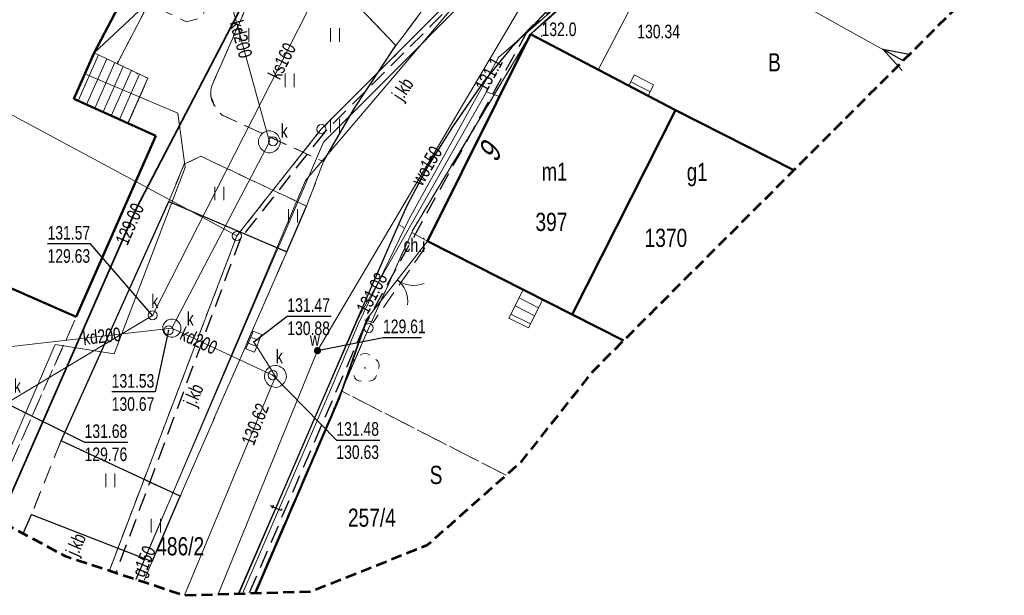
# Model space of a CAD drawing. Header units: centimetres. Extents: x 1590 to 6442358, y 1327 to 6703124.
# Tile 5 of 79: x 1880 to 1934, y 1490 to 1521. Entities that reach past the tile are written whole.
import ezdxf
from ezdxf.enums import TextEntityAlignment as Align

# ---------------------------------------------------------------- set-up
doc = ezdxf.new("R2010")
doc.units = ezdxf.units.CM
for name, pattern in [('TZ.430.7812.2024$0$1.0_0.5', [1.5, 1, -0.5]), ('TZ.430.7812.2024$0$1.5_0.5', [2, 1.5, -0.5]), ('TZ.430.7812.2024$0$2', [0.9, 0.6, -0.3]), ('TZ.430.7812.2024$0$219-500', [0]), ('TZ.430.7812.2024$0$egkk-500', [2, 1.5, -0.5]), ('TZ.430.7812.2024$0$egug-500', [1, 0.5, -0.5]), ('TZ.430.7812.2024$0$otob_500', [0]), ('TZ.430.7812.2024$0$suep_nn_500', [0])]:
    doc.linetypes.add(name, pattern=pattern)
doc.layers.add('0_RAMKA', color=7, linetype='Continuous', lineweight=25)
doc.layers.add('TZ.430.7812.2024$0$!MPZP', color=134, linetype='Continuous', lineweight=18)
for name, color, linetype in [('TZ.430.7812.2024$0$202-punkt graniczny', 7, 'Continuous'), ('TZ.430.7812.2024$0$203-punkt graniczny', 7, 'Continuous'), ('TZ.430.7812.2024$0$210-oznaczenie konturu użytku gruntowego', 7, 'Continuous'), ('TZ.430.7812.2024$0$211-numer działki ewidencyjnej', 7, 'Continuous'), ('TZ.430.7812.2024$0$217-kontur klasyfikacyjny', 7, 'Continuous'), ('TZ.430.7812.2024$0$218-kontur użytku gruntowego', 7, 'Continuous'), ('TZ.430.7812.2024$0$219-działka ewidencyjna', 7, 'Continuous'), ('TZ.430.7812.2024$0$238-Punkt adresowy budynku', 7, 'Continuous'), ('TZ.430.7812.2024$0$312-budynek ewidencyjny', 7, 'Continuous'), ('TZ.430.7812.2024$0$312-oznaczenie budynku ewidencyjnego', 7, 'Continuous'), ('TZ.430.7812.2024$0$312-oznaczenie budynku ewidencyjnego-Atr117', 7, 'Continuous'), ('TZ.430.7812.2024$0$352-schody', 7, 'Continuous'), ('TZ.430.7812.2024$0$358-rampa', 7, 'Continuous'), ('TZ.430.7812.2024$0$brama', 7, 'Continuous'), ('TZ.430.7812.2024$0$chodnik', 7, 'Continuous'), ('TZ.430.7812.2024$0$chodnik-Atr17', 7, 'Continuous'), ('TZ.430.7812.2024$0$drzewo liściaste', 7, 'Continuous'), ('TZ.430.7812.2024$0$jezdnia', 7, 'Continuous'), ('TZ.430.7812.2024$0$jezdnia-Atr17', 7, 'Continuous'), ('TZ.430.7812.2024$0$komora podziemna', 7, 'Continuous'), ('TZ.430.7812.2024$0$kratka ściekowa', 7, 'Continuous'), ('TZ.430.7812.2024$0$krawężnik', 7, 'Continuous'), ('TZ.430.7812.2024$0$obudowa ochronna przewodu', 7, 'Continuous'), ('TZ.430.7812.2024$0$ogrodzenie trwałe', 7, 'Continuous'), ('TZ.430.7812.2024$0$pikieta naturalna', 7, 'Continuous'), ('TZ.430.7812.2024$0$pikieta naturalna-Atr2', 7, 'Continuous'), ('TZ.430.7812.2024$0$przewód elektroenergetyczny niskiego napięcia', 7, 'Continuous'), ('TZ.430.7812.2024$0$przewód elektroenergetyczny podziemny', 7, 'Continuous'), ('TZ.430.7812.2024$0$przewód gazowy', 7, 'Continuous'), ('TZ.430.7812.2024$0$przewód gazowy-Atr1', 7, 'Continuous'), ('TZ.430.7812.2024$0$przewód kanalizacyjny', 7, 'Continuous'), ('TZ.430.7812.2024$0$przewód kanalizacyjny-Atr1', 7, 'Continuous'), ('TZ.430.7812.2024$0$przewód telekomunikacyjny podziemny', 7, 'Continuous'), ('TZ.430.7812.2024$0$przewód telekomunikacyjny podziemny-Atr1', 7, 'Continuous'), ('TZ.430.7812.2024$0$przewód wodociągowy', 7, 'Continuous'), ('TZ.430.7812.2024$0$przewód wodociągowy-Atr1', 7, 'Continuous'), ('TZ.430.7812.2024$0$rzędna', 7, 'Continuous'), ('TZ.430.7812.2024$0$rzędna-Atr2', 7, 'Continuous'), ('TZ.430.7812.2024$0$rzędna-Atr3', 7, 'Continuous'), ('TZ.430.7812.2024$0$trawnik', 7, 'Continuous'), ('TZ.430.7812.2024$0$właz do komory lub kanału - okrągły', 7, 'Continuous'), ('TZ.430.7812.2024$0$właz do komory lub kanału - okrągły-Atr17', 7, 'Continuous'), ('TZ.430.7812.2024$0$Zakres', 7, 'Continuous'), ('TZ.430.7812.2024$0$zasuwa lub zawór', 7, 'Continuous'), ('TZ.430.7812.2024$0$zasuwa lub zawór-Atr17', 7, 'Continuous')]:
    doc.layers.add(name, color=color, linetype=linetype)
doc.styles.add('TZ.430.7812.2024$0$STANDARD', font='Working1250', dxfattribs={"width": 0.75})
doc.linetypes.add('TZ.430.7812.2024$0$902-500', pattern='A,3.75,0,[1,ksztalty.shx,S=0.5,R=0,X=0,Y=0],3.75', length=7.5)

# ---------------------------------------------------------------- blocks, each defined once
blk = doc.blocks.new('TZ.430.7812.2024$0$202')
at = {"color": 0, "linetype": 'Continuous', "lineweight": 0}
blk.add_circle((0, 0), 0.25, dxfattribs=at)
blk = doc.blocks.new('TZ.430.7812.2024$0$203')
at = {"linetype": 'Continuous', "lineweight": 0}
h = blk.add_hatch(color=0, dxfattribs=at)
edge = h.paths.add_edge_path()
edge.add_arc((0, 0), 0.045, 0, 360)
blk = doc.blocks.new('TZ.430.7812.2024$0$PW01')
at = {"linetype": 'Continuous', "lineweight": 13}
h = blk.add_hatch(color=0, dxfattribs=at)
edge = h.paths.add_edge_path()
edge.add_arc((0, 0), 0.045, 0, 360)
blk = doc.blocks.new('TZ.430.7812.2024$0$TU04')
at = {"color": 0, "linetype": 'Continuous', "lineweight": 13}
for p, q in [((0, 0), (0, 0.75)), ((0.5, 0), (0.5, 0.75))]:
    blk.add_line(p, q, dxfattribs=at)
blk = doc.blocks.new('TZ.430.7812.2024$0$US22')
at = {"color": 0, "linetype": 'Continuous', "lineweight": 13}
blk.add_circle((0, 0), 0.25, dxfattribs=at)
blk = doc.blocks.new('TZ.430.7812.2024$0$US05')
at = {"color": 0, "linetype": 'Continuous', "lineweight": 13}
for p, q in [((-0.525, -0.25), (-0.525, 0.25)), ((-0.525, 0.25), (-0.175, 0.25)), ((-0.175, -0.25), (-0.175, 0.25)), ((-0.175, 0.25), (0.175, 0.25)), ((0.175, -0.25), (0.175, 0.25)), ((0.175, 0.25), (0.525, 0.25)), ((0.525, -0.25), (0.525, 0.25)), ((-0.525, -0.25), (-0.175, -0.25)), ((-0.175, -0.25), (0.175, -0.25)), ((0.175, -0.25), (0.525, -0.25))]:
    blk.add_line(p, q, dxfattribs=at)
blk = doc.blocks.new('TZ.430.7812.2024$0$US25')
at = {"linetype": 'Continuous', "lineweight": 0}
h = blk.add_hatch(color=0, dxfattribs=at)
edge = h.paths.add_edge_path()
edge.add_arc((0, 0), 0.2, 0, 360)
blk = doc.blocks.new('TZ.430.7812.2024$0$OP021')
at = {"linetype": 'Continuous', "lineweight": 13}
h = blk.add_hatch(color=0, dxfattribs=at)
edge = h.paths.add_edge_path()
edge.add_arc((0, 0), 0.05, 0, 360)
at = {"color": 0, "linetype": 'Continuous', "lineweight": 13}
for centre, start, end in [((0, 0.4), 49.272, 130.728), ((-0.38, 0.124), 121.308, 202.548), ((0.38, 0.124), 337.452, 58.692), ((-0.235, -0.324), 193.221, 274.871), ((0.235, -0.324), 265.129, 346.779)]:
    blk.add_arc(centre, 0.4, start, end, dxfattribs=at)
blk = doc.blocks.new('TZ.430.7812.2024$0$OK02')
at = {"color": 0, "linetype": 'Continuous', "lineweight": 0}
for centre, start, end in [((-1.5, 0), 0, 60), ((1.5, 0), 120, 180)]:
    blk.add_arc(centre, 1.5, start, end, dxfattribs=at)
blk = doc.blocks.new('TZ.430.7812.2024')
for p in [(6442295.354, 5667442.172), (6442295.396, 5667442.254), (6442296.435, 5667441.627)]:
    blk.add_point(p)
at = {"layer": 'TZ.430.7812.2024$0$!MPZP', "color": 134, "linetype": 'TZ.430.7812.2024$0$1.0_0.5', "lineweight": 30}
for points in [[(6442268.235, 5667450.925), (6442336.718, 5667582.829), (6442360.82, 5667568.949), (6442344.519, 5667538.917), (6442373.796, 5667519.265), (6442337.749, 5667470.876), (6442332.326, 5667463.974), (6442306.733, 5667438.362), (6442302.129, 5667432.529), (6442295.276, 5667414.133)], [(6442351.915, 5667457.042), (6442345.76, 5667468.163), (6442317.941, 5667443.971), (6442308.954, 5667427.723), (6442302.597, 5667412.997)]]:
    blk.add_lwpolyline(points, dxfattribs=at)
at = {"layer": 'TZ.430.7812.2024$0$217-kontur klasyfikacyjny', "color": 82, "linetype": 'TZ.430.7812.2024$0$egkk-500', "lineweight": 18, "flags": 128}
for points in [[(6442307.69, 5667424.14), (6442302.895, 5667413.006)], [(6442316.753, 5667419.5), (6442307.69, 5667424.14)]]:
    blk.add_lwpolyline(points, dxfattribs=at)
at = {"layer": 'TZ.430.7812.2024$0$218-kontur użytku gruntowego', "color": 82, "linetype": 'TZ.430.7812.2024$0$egug-500', "lineweight": 18, "flags": 128}
for points in [[(6442345.55, 5667467.69), (6442318.1, 5667443.78)], [(6442318.1, 5667443.78), (6442345.55, 5667467.69)], [(6442306.58, 5667438.56), (6442332.11, 5667464.1)], [(6442332.11, 5667464.1), (6442306.58, 5667438.56)], [(6442318.1, 5667443.78), (6442311.62, 5667433)], [(6442311.62, 5667433), (6442318.1, 5667443.78)], [(6442301.93, 5667432.68), (6442306.58, 5667438.56)], [(6442306.58, 5667438.56), (6442301.93, 5667432.68)], [(6442294.912, 5667414.253), (6442301.93, 5667432.68)], [(6442301.93, 5667432.68), (6442294.912, 5667414.253)], [(6442311.62, 5667433), (6442309.19, 5667427.61)], [(6442309.19, 5667427.61), (6442311.62, 5667433)], [(6442309.19, 5667427.61), (6442307.69, 5667424.14)], [(6442307.69, 5667424.14), (6442309.19, 5667427.61)], [(6442307.69, 5667424.14), (6442302.895, 5667413.006)], [(6442302.895, 5667413.006), (6442307.69, 5667424.14)], [(6442316.753, 5667419.5), (6442307.69, 5667424.14)], [(6442307.69, 5667424.14), (6442316.753, 5667419.5)]]:
    blk.add_lwpolyline(points, dxfattribs=at)
at = {"layer": 'TZ.430.7812.2024$0$219-działka ewidencyjna', "color": 7, "linetype": 'TZ.430.7812.2024$0$219-500', "lineweight": 18, "flags": 128}
for points in [[(6442318.1, 5667443.78), (6442345.55, 5667467.69)], [(6442332.11, 5667464.1), (6442306.58, 5667438.56)], [(6442301.93, 5667432.68), (6442268.3, 5667450.76)], [(6442311.62, 5667433), (6442318.1, 5667443.78)], [(6442301.93, 5667432.68), (6442306.58, 5667438.56)], [(6442301.93, 5667432.68), (6442294.912, 5667414.253)], [(6442309.19, 5667427.61), (6442311.62, 5667433)], [(6442302.899, 5667413.006), (6442309.19, 5667427.61)]]:
    blk.add_lwpolyline(points, dxfattribs=at)
at = {"layer": 'TZ.430.7812.2024$0$312-budynek ewidencyjny', "color": 7, "linetype": 'Continuous', "lineweight": 50, "flags": 128}
for points in [[(6442305.94, 5667465.33), (6442294.08, 5667442.75)], [(6442312.42, 5667432.39), (6442318.1, 5667443.78)], [(6442318.1, 5667443.78), (6442326.09, 5667439.6)], [(6442294.08, 5667442.75), (6442292.95, 5667440.23)], [(6442292.95, 5667440.23), (6442297.47, 5667438.19)], [(6442320.39, 5667428.35), (6442326.09, 5667439.6)], [(6442326.09, 5667439.6), (6442320.39, 5667428.35)], [(6442326.09, 5667439.6), (6442332.604, 5667436.303)], [(6442297.47, 5667438.19), (6442293.09, 5667428.23)], [(6442320.39, 5667428.35), (6442312.42, 5667432.39)], [(6442293.09, 5667428.23), (6442288.55, 5667430.2)], [(6442323.224, 5667426.916), (6442320.39, 5667428.35)]]:
    blk.add_lwpolyline(points, dxfattribs=at)
at = {"layer": 'TZ.430.7812.2024$0$352-schody', "color": 7, "linetype": 'Continuous', "lineweight": 18, "flags": 128}
for points in [[(6442296.06, 5667441.83), (6442297.03, 5667441.36), (6442295.94, 5667438.88), (6442292.95, 5667440.23), (6442294.08, 5667442.75)], [(6442296.06, 5667441.83), (6442297.03, 5667441.36), (6442295.94, 5667438.88), (6442292.95, 5667440.23), (6442294.08, 5667442.75)], [(6442323.81, 5667441.54), (6442324.88, 5667441), (6442324.57, 5667440.39), (6442323.51, 5667440.95)], [(6442323.81, 5667441.54), (6442324.88, 5667441), (6442324.57, 5667440.39), (6442323.51, 5667440.95)], [(6442317.7, 5667429.71), (6442318.77, 5667429.17), (6442317.98, 5667427.61), (6442316.91, 5667428.15)], [(6442317.7, 5667429.71), (6442318.77, 5667429.17), (6442317.98, 5667427.61), (6442316.91, 5667428.15)]]:
    blk.add_lwpolyline(points, close=True, dxfattribs=at)
for points in [[(6442294.313, 5667442.642), (6442293.196, 5667440.119)], [(6442294.766, 5667442.431), (6442293.652, 5667439.913)], [(6442295.22, 5667442.22), (6442294.108, 5667439.707)], [(6442295.673, 5667442.01), (6442294.563, 5667439.502)], [(6442296.126, 5667441.798), (6442295.019, 5667439.296)], [(6442296.577, 5667441.58), (6442295.475, 5667439.09)], [(6442297.027, 5667441.362), (6442295.931, 5667438.884)], [(6442324.685, 5667440.617), (6442323.617, 5667441.16)], [(6442318.319, 5667428.279), (6442317.25, 5667428.821)], [(6442318.545, 5667428.725), (6442317.475, 5667429.267)], [(6442318.093, 5667427.833), (6442317.024, 5667428.375)]]:
    blk.add_lwpolyline(points, dxfattribs=at)
at = {"layer": 'TZ.430.7812.2024$0$358-rampa', "color": 7, "linetype": 'Continuous', "lineweight": 18, "flags": 128}
blk.add_lwpolyline([(6442298.433, 5667448.232), (6442297.058, 5667445.464), (6442295.396, 5667442.254), (6442295.349, 5667442.16)], dxfattribs=at)
at = {"layer": 'TZ.430.7812.2024$0$brama', "color": 7, "linetype": 'TZ.430.7812.2024$0$otob_500', "lineweight": 18, "flags": 128}
blk.add_lwpolyline([(6442312.42, 5667432.39), (6442309.1, 5667428.14)], dxfattribs=at)
at = {"layer": 'TZ.430.7812.2024$0$chodnik', "color": 7, "linetype": 'TZ.430.7812.2024$0$1.0_0.5', "lineweight": 18, "flags": 128}
blk.add_lwpolyline([(6442290.166, 5667416.293), (6442290.62, 5667417.33), (6442292.25, 5667421.4), (6442298.18, 5667434.57), (6442299.03, 5667436.62), (6442299.94, 5667437.07), (6442305.77, 5667434.32), (6442306.7, 5667436.77), (6442301.13, 5667439.32), (6442301.03, 5667439.41), (6442300.93, 5667439.51), (6442300.84, 5667439.62), (6442300.77, 5667439.74), (6442300.7, 5667439.86), (6442300.64, 5667439.99), (6442300.6, 5667440.12), (6442300.5, 5667440.38), (6442300.49, 5667440.54), (6442300.5, 5667440.71), (6442300.56, 5667440.95), (6442302.59, 5667445.6), (6442303.14, 5667446.42), (6442305.47, 5667448.63), (6442312.7, 5667455.63), (6442315.84, 5667458.67), (6442323.02, 5667465.81), (6442328.1, 5667460.64), (6442327.98, 5667463.79), (6442323.56, 5667468.23), (6442320.77, 5667473.81), (6442318.3, 5667473.3), (6442321.32, 5667467.14), (6442314.76, 5667460.77), (6442313.68, 5667459.73), (6442305.7, 5667451.74), (6442305.61, 5667451.67), (6442305.52, 5667451.6), (6442305.42, 5667451.55), (6442305.32, 5667451.49), (6442305.22, 5667451.45), (6442305.11, 5667451.41), (6442305, 5667451.38), (6442304.89, 5667451.36), (6442304.78, 5667451.35), (6442304.67, 5667451.34), (6442304.55, 5667451.35), (6442304.44, 5667451.36), (6442304.33, 5667451.37), (6442304.22, 5667451.4), (6442302.5, 5667452.49), (6442301.7, 5667451.11), (6442301.82, 5667451.09), (6442301.94, 5667451.05), (6442302.05, 5667450.99), (6442302.14, 5667450.91), (6442302.22, 5667450.82), (6442302.29, 5667450.71), (6442302.33, 5667450.6), (6442302.36, 5667450.48), (6442302.37, 5667450.35), (6442302.35, 5667450.23), (6442302.32, 5667450.11), (6442302.26, 5667450), (6442302.19, 5667449.9), (6442300, 5667444.69), (6442299.16, 5667444.47), (6442297.058, 5667445.464), (6442295.349, 5667442.16), (6442296.06, 5667441.83), (6442297.03, 5667441.36), (6442295.94, 5667438.88), (6442297.47, 5667438.19), (6442293.09, 5667428.23), (6442288.244, 5667417.327)], dxfattribs=at)
blk.add_lwpolyline([(6442310.83, 5667433.31), (6442308.59, 5667428.16), (6442309.43, 5667427.91), (6442312.51, 5667432.35), (6442312.42, 5667432.39)], close=True, dxfattribs=at)
at = {"layer": 'TZ.430.7812.2024$0$jezdnia', "color": 7, "linetype": 'TZ.430.7812.2024$0$1.5_0.5', "lineweight": 18, "flags": 128}
for points in [[(6442388.586, 5667531.591), (6442386.81, 5667530.2), (6442378.54, 5667524.66), (6442376.78, 5667523.23), (6442364.65, 5667507.11), (6442353.03, 5667491.78), (6442347.71, 5667484.65), (6442337.64, 5667471.29), (6442331.59, 5667464.31), (6442328.1, 5667460.64), (6442320.75, 5667453.71), (6442317.54, 5667450.74), (6442314.41, 5667447.71), (6442312.38, 5667445.41), (6442310.69, 5667443.16), (6442308.4, 5667439.72), (6442306.7, 5667436.77), (6442305.77, 5667434.32), (6442304.68, 5667431.81), (6442298.81, 5667418.34), (6442297.26, 5667414.75), (6442296.783, 5667413.636)], [(6442302.035, 5667412.98), (6442308.59, 5667428.16), (6442310.83, 5667433.31), (6442311.31, 5667434.37), (6442312.42, 5667436.49), (6442313.8, 5667438.68), (6442315.52, 5667441.16), (6442317.06, 5667443.06), (6442319.65, 5667445.74), (6442329.74, 5667455.14), (6442331.9, 5667457.24), (6442334.08, 5667459.47), (6442336.71, 5667462.36), (6442336.84, 5667462.49), (6442336.98, 5667462.63), (6442337.13, 5667462.77), (6442337.27, 5667462.9), (6442337.42, 5667463.02), (6442337.57, 5667463.14), (6442337.74, 5667463.26), (6442337.9, 5667463.37), (6442338.06, 5667463.47), (6442338.23, 5667463.57), (6442338.4, 5667463.67), (6442338.58, 5667463.75), (6442338.75, 5667463.84), (6442338.93, 5667463.92), (6442339.15, 5667464.04), (6442339.37, 5667464.16), (6442339.6, 5667464.26), (6442339.84, 5667464.35), (6442340.08, 5667464.43), (6442340.33, 5667464.49), (6442340.58, 5667464.54), (6442340.83, 5667464.56), (6442341.08, 5667464.59), (6442341.33, 5667464.58), (6442341.59, 5667464.58), (6442341.84, 5667464.55), (6442342.09, 5667464.51), (6442342.21, 5667464.46), (6442342.32, 5667464.41), (6442342.43, 5667464.34), (6442342.55, 5667464.28), (6442342.65, 5667464.22), (6442342.75, 5667464.16), (6442342.86, 5667464.09), (6442342.96, 5667464.01), (6442343.11, 5667463.9), (6442343.22, 5667463.81), (6442343.32, 5667463.71), (6442343.41, 5667463.61), (6442343.51, 5667463.5), (6442343.6, 5667463.39), (6442343.69, 5667463.29), (6442343.78, 5667463.18), (6442343.86, 5667463.07), (6442343.94, 5667462.96), (6442344.02, 5667462.83), (6442344.1, 5667462.71), (6442344.18, 5667462.59), (6442344.24, 5667462.47), (6442344.31, 5667462.35), (6442349.9, 5667465.02), (6442348.15, 5667467.94), (6442346.86, 5667470.65), (6442346.78, 5667470.89), (6442346.7, 5667471.13), (6442346.64, 5667471.37), (6442346.6, 5667471.62), (6442346.55, 5667471.87), (6442346.54, 5667472.12), (6442346.52, 5667472.38), (6442346.53, 5667472.63), (6442346.53, 5667472.89), (6442346.56, 5667473.14), (6442346.6, 5667473.39), (6442346.65, 5667473.64), (6442346.71, 5667473.89), (6442346.78, 5667474.13), (6442346.85, 5667474.37), (6442346.91, 5667474.6), (6442346.99, 5667474.82), (6442347.07, 5667475.05), (6442347.17, 5667475.27), (6442347.27, 5667475.49), (6442347.38, 5667475.71), (6442347.5, 5667475.92), (6442347.63, 5667476.12), (6442347.76, 5667476.33), (6442347.9, 5667476.53), (6442348.05, 5667476.72), (6442348.21, 5667476.9), (6442348.37, 5667477.08), (6442349.93, 5667479.17), (6442357.49, 5667489.27), (6442360.63, 5667493.47), (6442368.16, 5667503.72), (6442377.71, 5667516.67), (6442379.81, 5667519.11), (6442381.9, 5667520.95), (6442390.13, 5667527.25), (6442390.47, 5667527.51), (6442390.8, 5667527.76), (6442391.046, 5667527.948)], [(6442296.783, 5667413.636), (6442297.26, 5667414.75), (6442290.62, 5667417.33), (6442290.166, 5667416.293)]]:
    blk.add_lwpolyline(points, dxfattribs=at)
for points in [[(6442305.47, 5667448.63), (6442310.69, 5667443.16), (6442312.38, 5667445.41), (6442314.41, 5667447.71), (6442317.54, 5667450.74), (6442312.7, 5667455.63)], [(6442304.68, 5667431.81), (6442298.18, 5667434.57), (6442292.25, 5667421.4), (6442298.81, 5667418.34)]]:
    blk.add_lwpolyline(points, close=True, dxfattribs=at)
at = {"layer": 'TZ.430.7812.2024$0$komora podziemna', "color": 34, "linetype": 'Continuous', "lineweight": 18, "flags": 128}
for points in [[(6442304.32, 5667437.86), (6442304.31, 5667437.74), (6442304.27, 5667437.62), (6442304.21, 5667437.51), (6442304.12, 5667437.41), (6442304.02, 5667437.34), (6442303.91, 5667437.29), (6442303.78, 5667437.26), (6442303.66, 5667437.26), (6442303.53, 5667437.29), (6442303.42, 5667437.34), (6442303.32, 5667437.41), (6442303.23, 5667437.51), (6442303.17, 5667437.62), (6442303.13, 5667437.74), (6442303.12, 5667437.86), (6442303.13, 5667437.98), (6442303.17, 5667438.1), (6442303.23, 5667438.21), (6442303.32, 5667438.31), (6442303.42, 5667438.38), (6442303.53, 5667438.43), (6442303.66, 5667438.46), (6442303.78, 5667438.46), (6442303.91, 5667438.43), (6442304.02, 5667438.38), (6442304.12, 5667438.31), (6442304.21, 5667438.21), (6442304.27, 5667438.1), (6442304.31, 5667437.98)], [(6442298.3, 5667428.1), (6442298.4, 5667428.1), (6442298.5, 5667428.08), (6442298.6, 5667428.03), (6442298.68, 5667427.97), (6442298.75, 5667427.89), (6442298.81, 5667427.8), (6442298.84, 5667427.7), (6442298.85, 5667427.6), (6442298.84, 5667427.5), (6442298.81, 5667427.4), (6442298.75, 5667427.31), (6442298.68, 5667427.23), (6442298.6, 5667427.17), (6442298.5, 5667427.12), (6442298.4, 5667427.1), (6442298.3, 5667427.1), (6442298.2, 5667427.12), (6442298.1, 5667427.17), (6442298.02, 5667427.23), (6442297.95, 5667427.31), (6442297.89, 5667427.4), (6442297.86, 5667427.5), (6442297.85, 5667427.6), (6442297.86, 5667427.7), (6442297.89, 5667427.8), (6442297.95, 5667427.89), (6442298.02, 5667427.97), (6442298.1, 5667428.03), (6442298.2, 5667428.08)], [(6442304.66, 5667424.93), (6442304.64, 5667424.81), (6442304.6, 5667424.69), (6442304.54, 5667424.59), (6442304.45, 5667424.49), (6442304.35, 5667424.42), (6442304.24, 5667424.37), (6442304.1, 5667424.34), (6442303.98, 5667424.35), (6442303.86, 5667424.38), (6442303.75, 5667424.43), (6442303.65, 5667424.5), (6442303.56, 5667424.6), (6442303.5, 5667424.71), (6442303.46, 5667424.84), (6442303.46, 5667424.96), (6442303.47, 5667425.08), (6442303.51, 5667425.19), (6442303.57, 5667425.3), (6442303.66, 5667425.4), (6442303.76, 5667425.47), (6442303.88, 5667425.52), (6442304.01, 5667425.55), (6442304.13, 5667425.54), (6442304.26, 5667425.51), (6442304.36, 5667425.46), (6442304.46, 5667425.39), (6442304.55, 5667425.29), (6442304.61, 5667425.17), (6442304.65, 5667425.05)]]:
    blk.add_lwpolyline(points, close=True, dxfattribs=at)
at = {"layer": 'TZ.430.7812.2024$0$krawężnik', "color": 7, "linetype": 'Continuous', "lineweight": 25, "flags": 128}
for points in [[(6442306.7, 5667436.77), (6442308.4, 5667439.72), (6442310.69, 5667443.16), (6442305.47, 5667448.63), (6442312.7, 5667455.63), (6442317.54, 5667450.74), (6442320.75, 5667453.71), (6442315.84, 5667458.67), (6442323.02, 5667465.81), (6442328.1, 5667460.64)], [(6442319.65, 5667445.74), (6442317.06, 5667443.06), (6442315.52, 5667441.16), (6442313.8, 5667438.68), (6442312.42, 5667436.49), (6442311.31, 5667434.37), (6442310.83, 5667433.31), (6442308.59, 5667428.16), (6442302.035, 5667412.98)], [(6442290.166, 5667416.293), (6442290.62, 5667417.33), (6442297.26, 5667414.75), (6442298.81, 5667418.34), (6442292.25, 5667421.4), (6442298.18, 5667434.57), (6442304.68, 5667431.81), (6442305.77, 5667434.32)]]:
    blk.add_lwpolyline(points, dxfattribs=at)
at = {"layer": 'TZ.430.7812.2024$0$obudowa ochronna przewodu', "color": 7, "linetype": 'Continuous', "lineweight": 35, "flags": 128}
blk.add_lwpolyline([(6442288.838, 5667417.007), (6442296.41, 5667434.2), (6442302.98, 5667446.83), (6442319.72, 5667464.05), (6442323.72, 5667466.15)], dxfattribs=at)
at = {"layer": 'TZ.430.7812.2024$0$ogrodzenie trwałe', "color": 7, "linetype": 'TZ.430.7812.2024$0$902-500', "lineweight": 35, "flags": 128}
for points in [[(6442344.31, 5667462.35), (6442338.76, 5667462.54), (6442318.1, 5667443.78)], [(6442309.1, 5667428.14), (6442307.56, 5667423.73)], [(6442302.952, 5667413.008), (6442307.56, 5667423.73)]]:
    blk.add_lwpolyline(points, dxfattribs=at)
at = {"layer": 'TZ.430.7812.2024$0$przewód elektroenergetyczny niskiego napięcia', "color": 1, "linetype": 'Continuous'}
for p, q in [((6442338.622, 5667442.326), (6442337.497, 5667442.952)), ((6442337.497, 5667442.952), (6442338.564, 5667441.785)), ((6442337.497, 5667442.952), (6442339.051, 5667442.659))]:
    blk.add_line(p, q, dxfattribs=at)
at = {"layer": 'TZ.430.7812.2024$0$przewód elektroenergetyczny niskiego napięcia', "color": 1, "linetype": 'TZ.430.7812.2024$0$suep_nn_500', "lineweight": 18, "flags": 128}
blk.add_lwpolyline([(6442317.53, 5667454.08), (6442338.622, 5667442.326)], dxfattribs=at)
at = {"layer": 'TZ.430.7812.2024$0$przewód elektroenergetyczny podziemny', "color": 1, "linetype": 'Continuous', "lineweight": 18, "flags": 128}
for points in [[(6442288.838, 5667417.007), (6442296.41, 5667434.2), (6442302.98, 5667446.83), (6442319.72, 5667464.05), (6442323.72, 5667466.15)], [(6442313.92, 5667460.59), (6442313.25, 5667460.68), (6442294.08, 5667442.75)], [(6442287.932, 5667417.494), (6442291.93, 5667426.7), (6442295.18, 5667426.18), (6442299.08, 5667436.44), (6442298.68, 5667439.43), (6442293.57, 5667441.61)]]:
    blk.add_lwpolyline(points, dxfattribs=at)
at = {"layer": 'TZ.430.7812.2024$0$przewód gazowy', "color": 40, "linetype": 'Continuous', "lineweight": 18, "flags": 128}
for points in [[(6442296.373, 5667413.772), (6442296.91, 5667415), (6442306.7, 5667437.84), (6442329.4, 5667460.59), (6442329.52, 5667463.36), (6442340.94, 5667477.02), (6442346.32, 5667472.85), (6442347.54, 5667471.73)], [(6442325.74, 5667456.23), (6442313.84, 5667445.3), (6442305.72, 5667435.73), (6442296.39, 5667413.766)]]:
    blk.add_lwpolyline(points, dxfattribs=at)
at = {"layer": 'TZ.430.7812.2024$0$przewód kanalizacyjny', "color": 34, "linetype": 'Continuous', "lineweight": 18, "flags": 128}
for points in [[(6442313.92, 5667460.59), (6442309.82, 5667452.93), (6442297.29, 5667428.3), (6442289.28, 5667423.49)], [(6442298.35, 5667427.6), (6442303.72, 5667437.86), (6442300.06, 5667451.17)], [(6442298.35, 5667427.6), (6442288.56, 5667426.47)], [(6442298.35, 5667427.6), (6442304.06, 5667424.94)], [(6442304.06, 5667424.94), (6442302.86, 5667426.85)], [(6442304.06, 5667424.94), (6442299.051, 5667412.89)]]:
    blk.add_lwpolyline(points, dxfattribs=at)
at = {"layer": 'TZ.430.7812.2024$0$przewód telekomunikacyjny podziemny', "color": 30, "linetype": 'Continuous', "lineweight": 18, "flags": 128}
for points in [[(6442302.249, 5667412.987), (6442302.25, 5667412.99), (6442307.15, 5667424.34), (6442308.62, 5667427.86), (6442311.42, 5667433.61), (6442316.33, 5667442.51), (6442320.63, 5667446.29), (6442326.08, 5667451.37), (6442331.2, 5667456.25), (6442337.71, 5667462.81), (6442341.46, 5667464.34), (6442349.21, 5667471.23), (6442351.11, 5667471.68), (6442359.552, 5667467.196)], [(6442301.996, 5667412.979), (6442308.67, 5667428.26), (6442315.68, 5667440.61), (6442316.39, 5667440.36)]]:
    blk.add_lwpolyline(points, dxfattribs=at)
at = {"layer": 'TZ.430.7812.2024$0$przewód wodociągowy', "color": 5, "linetype": 'Continuous', "lineweight": 18, "flags": 128}
for points in [[(6442321.83, 5667441.83), (6442330.43, 5667458.31), (6442332.72, 5667462.31)], [(6442300.91, 5667412.946), (6442306.37, 5667426.36), (6442318.39, 5667446.72), (6442334.96, 5667460.96), (6442335.13, 5667461.16)]]:
    blk.add_lwpolyline(points, dxfattribs=at)
at = {"layer": 'TZ.430.7812.2024$0$rzędna-Atr2', "color": 7, "flags": 128}
for points in [[(6442297.29, 5667428.3), (6442293.88, 5667432.24), (6442291.508, 5667432.24)], [(6442302.86, 5667426.85), (6442304.71, 5667428.26), (6442307.131, 5667428.26)], [(6442298.17, 5667427.48), (6442297.44, 5667424.09), (6442295.041, 5667424.09)], [(6442306.37, 5667426.36), (6442309.98, 5667427.09), (6442312.103, 5667427.09)], [(6442303.91, 5667425.01), (6442307.41, 5667421.44), (6442309.804, 5667421.44)], [(6442289.42, 5667423.38), (6442293.55, 5667421.32), (6442295.921, 5667421.32)]]:
    blk.add_lwpolyline(points, dxfattribs=at)
at = {"layer": 'TZ.430.7812.2024$0$trawnik', "color": 7, "linetype": 'TZ.430.7812.2024$0$1.0_0.5', "lineweight": 18, "flags": 128}
for points in [[(6442300.52, 5667440.79), (6442300.5, 5667440.71), (6442300.49, 5667440.62), (6442300.49, 5667440.54), (6442300.49, 5667440.45), (6442300.5, 5667440.37), (6442300.52, 5667440.29), (6442300.54, 5667440.21), (6442300.56, 5667440.13), (6442300.59, 5667440.05), (6442300.63, 5667439.97), (6442300.67, 5667439.9), (6442300.72, 5667439.83), (6442300.84, 5667439.62), (6442301.1, 5667439.34), (6442306.7, 5667436.77), (6442308.4, 5667439.72), (6442310.69, 5667443.16), (6442305.47, 5667448.63), (6442303.14, 5667446.42), (6442302.59, 5667445.6), (6442300.56, 5667440.95), (6442300.53, 5667440.87)], [(6442298.18, 5667434.57), (6442304.68, 5667431.81), (6442305.77, 5667434.32), (6442299.94, 5667437.07), (6442299.03, 5667436.62)], [(6442292.25, 5667421.4), (6442290.62, 5667417.33), (6442297.26, 5667414.75), (6442298.81, 5667418.34)]]:
    blk.add_lwpolyline(points, close=True, dxfattribs=at)
blk.add_lwpolyline([(6442288.244, 5667417.327), (6442293.09, 5667428.23), (6442288.55, 5667430.2), (6442283.867, 5667419.68)], dxfattribs=at)
at = {"layer": 'TZ.430.7812.2024$0$Zakres', "color": 6, "linetype": 'TZ.430.7812.2024$0$2', "lineweight": 53, "flags": 128}
blk.add_lwpolyline([(6442278.93, 5667514.66), (6442275.73, 5667508.31), (6442250.56, 5667460), (6442248.38, 5667452.57), (6442249.19, 5667444.88), (6442252.85, 5667438.06), (6442258.83, 5667433.14), (6442292.46, 5667415.06), (6442299.05, 5667412.89), (6442305.99, 5667413.1), (6442312.43, 5667415.66), (6442317.62, 5667420.27), (6442321.55, 5667425.24), (6442346.25, 5667449.96), (6442347.97, 5667451.91), (6442353.29, 5667458.83), (6442353.43, 5667459.03), (6442368.88, 5667479.64), (6442389.47, 5667506.98), (6442392.91, 5667514.25), (6442393.22, 5667522.28), (6442390.34, 5667529.79), (6442384.73, 5667535.55), (6442370.37, 5667545.31), (6442377.83, 5667559.12), (6442380.11, 5667566.38), (6442379.52, 5667573.96), (6442376.13, 5667580.77), (6442370.45, 5667585.83), (6442347.16, 5667599.66), (6442339.55, 5667602.29), (6442331.51, 5667601.71), (6442324.36, 5667598), (6442319.25, 5667591.77), (6442284.49, 5667525.69), (6442284.33, 5667525.38)], close=True, dxfattribs=at)
at = {"layer": 'TZ.430.7812.2024$0$202-punkt graniczny', "color": 7, "linetype": 'Continuous', "lineweight": 18}
for p in [(6442306.58, 5667438.56), (6442301.93, 5667432.68), (6442309.19, 5667427.61)]:
    blk.add_blockref('TZ.430.7812.2024$0$202', p, dxfattribs=at)
at = {"layer": 'TZ.430.7812.2024$0$203-punkt graniczny', "color": 7, "linetype": 'Continuous', "lineweight": 18}
for p in [(6442318.1, 5667443.78), (6442311.62, 5667433)]:
    blk.add_blockref('TZ.430.7812.2024$0$203', p, dxfattribs=at)
at = {"layer": 'TZ.430.7812.2024$0$brama', "color": 7, "linetype": 'Continuous', "lineweight": 18, "rotation": 232.004}
blk.add_blockref('TZ.430.7812.2024$0$OK02', (6442310.76, 5667430.265), dxfattribs=at)
at = {"layer": 'TZ.430.7812.2024$0$drzewo liściaste', "color": 94, "linetype": 'Continuous', "lineweight": 18}
blk.add_blockref('TZ.430.7812.2024$0$OP021', (6442308.99, 5667425.41), dxfattribs=at)
at = {"layer": 'TZ.430.7812.2024$0$kratka ściekowa', "color": 34, "linetype": 'Continuous', "lineweight": 18, "rotation": 68.29899999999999}
blk.add_blockref('TZ.430.7812.2024$0$US05', (6442302.86, 5667426.85), dxfattribs=at)
at = {"layer": 'TZ.430.7812.2024$0$pikieta naturalna', "color": 7, "linetype": 'Continuous', "lineweight": 13}
blk.add_blockref('TZ.430.7812.2024$0$PW01', (6442318.71, 5667443.68), dxfattribs=at)
at = {"layer": 'TZ.430.7812.2024$0$rzędna', "color": 30, "linetype": 'Continuous', "lineweight": 18}
for p in [(6442316.33, 5667442.51), (6442308.67, 5667428.26)]:
    blk.add_blockref('TZ.430.7812.2024$0$PW01', p, dxfattribs=at)
at = {"layer": 'TZ.430.7812.2024$0$rzędna', "color": 1, "linetype": 'Continuous', "lineweight": 18}
blk.add_blockref('TZ.430.7812.2024$0$PW01', (6442296.41, 5667434.2), dxfattribs=at)
at = {"layer": 'TZ.430.7812.2024$0$rzędna', "color": 34, "linetype": 'Continuous', "lineweight": 18}
for p in [(6442297.29, 5667428.3), (6442298.17, 5667427.48), (6442302.86, 5667426.85), (6442303.91, 5667425.01), (6442303.83, 5667424.39)]:
    blk.add_blockref('TZ.430.7812.2024$0$PW01', p, dxfattribs=at)
at = {"layer": 'TZ.430.7812.2024$0$rzędna', "color": 5, "linetype": 'Continuous', "lineweight": 18}
blk.add_blockref('TZ.430.7812.2024$0$PW01', (6442306.37, 5667426.36), dxfattribs=at)
at = {"layer": 'TZ.430.7812.2024$0$trawnik', "color": 7, "linetype": 'Continuous', "lineweight": 18}
for p in [(6442302.089, 5667443.369), (6442307.089, 5667443.369), (6442304.589, 5667440.869), (6442307.089, 5667438.369), (6442300.713, 5667434.639), (6442304.779, 5667433.409), (6442294.719, 5667418.849), (6442297.219, 5667416.349)]:
    blk.add_blockref('TZ.430.7812.2024$0$TU04', p, dxfattribs=at)
at = {"layer": 'TZ.430.7812.2024$0$właz do komory lub kanału - okrągły', "color": 7, "linetype": 'Continuous', "lineweight": 18}
for p in [(6442303.92, 5667437.88), (6442297.29, 5667428.3), (6442298.17, 5667427.48), (6442303.91, 5667425.01)]:
    blk.add_blockref('TZ.430.7812.2024$0$US22', p, dxfattribs=at)
at = {"layer": 'TZ.430.7812.2024$0$zasuwa lub zawór', "color": 5, "linetype": 'Continuous', "lineweight": 18}
blk.add_blockref('TZ.430.7812.2024$0$US25', (6442306.37, 5667426.36), dxfattribs=at)
at = {"layer": 'TZ.430.7812.2024$0$210-oznaczenie konturu użytku gruntowego', "color": 82, "linetype": 'Continuous', "lineweight": 18, "style": 'TZ.430.7812.2024$0$STANDARD', "width": 0.79}
for s, p in [('B', (6442331.176, 5667441.735)), ('S', (6442312.546, 5667419.017))]:
    blk.add_text(s, height=1, dxfattribs=at).set_placement(p)
at = {"layer": 'TZ.430.7812.2024$0$211-numer działki ewidencyjnej', "color": 7, "linetype": 'Continuous', "lineweight": 18, "style": 'TZ.430.7812.2024$0$STANDARD', "width": 0.79}
for s, p in [('257/4', (6442308.045, 5667417.666)), ('486/2', (6442297.49, 5667416.09))]:
    blk.add_text(s, height=1, dxfattribs=at).set_placement(p, align=Align.TOP_LEFT)
at = {"layer": 'TZ.430.7812.2024$0$238-Punkt adresowy budynku', "color": 7, "linetype": 'Continuous', "lineweight": 25, "style": 'TZ.430.7812.2024$0$STANDARD', "oblique": 15, "width": 0.79}
blk.add_text('6', height=1.25, rotation=-116.5, dxfattribs=at).set_placement((6442315.42, 5667437.85), align=Align.CENTER)
at = {"layer": 'TZ.430.7812.2024$0$312-oznaczenie budynku ewidencyjnego', "color": 7, "linetype": 'Continuous', "lineweight": 18, "style": 'TZ.430.7812.2024$0$STANDARD', "width": 0.79}
for s, p in [('397', (6442318.37, 5667433.95)), ('1370', (6442324.379, 5667433.073))]:
    blk.add_text(s, height=1, dxfattribs=at).set_placement(p, align=Align.TOP_LEFT)
at = {"layer": 'TZ.430.7812.2024$0$312-oznaczenie budynku ewidencyjnego-Atr117', "color": 7, "style": 'TZ.430.7812.2024$0$STANDARD', "width": 0.765}
blk.add_text('m1', height=1, dxfattribs=at).set_placement((6442318.71, 5667435.72))
blk.add_text('g1', height=1, dxfattribs=at).set_placement((6442326.704, 5667436.706), align=Align.TOP_LEFT)
at = {"layer": 'TZ.430.7812.2024$0$chodnik-Atr17', "color": 7, "style": 'TZ.430.7812.2024$0$STANDARD', "width": 0.765}
blk.add_text('ch.i', height=0.75, dxfattribs=at).set_placement((6442311.11, 5667431.8))
at = {"layer": 'TZ.430.7812.2024$0$jezdnia-Atr17', "color": 7, "style": 'TZ.430.7812.2024$0$STANDARD', "width": 0.765}
blk.add_text('j.kb', height=0.75, rotation=56.495, dxfattribs=at).set_placement((6442311.06, 5667440.77), align=Align.MIDDLE_CENTER)
blk.add_text('j.kb', height=0.75, rotation=66.452, dxfattribs=at).set_placement((6442299.3, 5667423.38), align=Align.MIDDLE_LEFT)
blk.add_text('j.kb', height=0.75, rotation=66.452, dxfattribs=at).set_placement((6442293.171, 5667414.994))
at = {"layer": 'TZ.430.7812.2024$0$pikieta naturalna-Atr2', "color": 7, "style": 'TZ.430.7812.2024$0$STANDARD', "width": 0.765}
blk.add_text('132.0', height=0.75, dxfattribs=at).set_placement((6442318.71, 5667443.68))
at = {"layer": 'TZ.430.7812.2024$0$przewód gazowy-Atr1', "color": 40, "style": 'TZ.430.7812.2024$0$STANDARD', "width": 0.765}
blk.add_text('g150', height=0.75, rotation=66.984, dxfattribs=at).set_placement((6442296.81, 5667414.76), align=Align.MIDDLE_CENTER)
at = {"layer": 'TZ.430.7812.2024$0$przewód kanalizacyjny-Atr1', "color": 34, "style": 'TZ.430.7812.2024$0$STANDARD', "width": 0.765}
for rotation, p in [(285.375, (6442301.89, 5667444.52)), (-24.979, (6442298.89, 5667427.35)), (6.584, (6442293.46, 5667427.04))]:
    blk.add_text('kd200', height=0.75, rotation=rotation, dxfattribs=at).set_placement(p, align=Align.MIDDLE_LEFT)
blk.add_text('ks160', height=0.75, rotation=63.04, dxfattribs=at).set_placement((6442304.42, 5667442.31), align=Align.MIDDLE_CENTER)
at = {"layer": 'TZ.430.7812.2024$0$przewód telekomunikacyjny podziemny-Atr1', "color": 30, "style": 'TZ.430.7812.2024$0$STANDARD', "width": 0.765}
blk.add_text('t', height=0.75, rotation=66.406, dxfattribs=at).set_placement((6442304.06, 5667417.71), align=Align.MIDDLE_CENTER)
at = {"layer": 'TZ.430.7812.2024$0$przewód wodociągowy-Atr1', "color": 5, "style": 'TZ.430.7812.2024$0$STANDARD', "width": 0.765}
blk.add_text('wo150', height=0.75, rotation=59.444, dxfattribs=at).set_placement((6442312.38, 5667436.54), align=Align.MIDDLE_CENTER)
at = {"layer": 'TZ.430.7812.2024$0$rzędna-Atr2', "color": 30, "style": 'TZ.430.7812.2024$0$STANDARD', "width": 0.765}
for s, rotation, p in [('131.1', 61.3, (6442315.35, 5667440.74)), ('131.08', 61.431, (6442308.8, 5667428.5))]:
    blk.add_text(s, height=0.75, rotation=rotation, dxfattribs=at).set_placement(p, align=Align.MIDDLE_LEFT)
at = {"layer": 'TZ.430.7812.2024$0$rzędna-Atr2', "color": 1, "style": 'TZ.430.7812.2024$0$STANDARD', "width": 0.765}
blk.add_text('129.00', height=0.75, rotation=66.23, dxfattribs=at).set_placement((6442295.56, 5667432.26), align=Align.MIDDLE_LEFT)
at = {"layer": 'TZ.430.7812.2024$0$rzędna-Atr2', "color": 34, "style": 'TZ.430.7812.2024$0$STANDARD', "width": 0.765}
for s, p in [('131.57', (6442291.508, 5667432.248)), ('131.47', (6442304.71, 5667428.268)), ('131.53', (6442295.041, 5667424.098)), ('131.68', (6442293.55, 5667421.328)), ('131.48', (6442307.41, 5667421.448))]:
    blk.add_text(s, height=0.75, dxfattribs=at).set_placement(p, align=Align.BOTTOM_LEFT)
at = {"layer": 'TZ.430.7812.2024$0$rzędna-Atr2', "color": 5, "style": 'TZ.430.7812.2024$0$STANDARD', "width": 0.765}
blk.add_text('129.61', height=0.75, dxfattribs=at).set_placement((6442309.98, 5667427.098), align=Align.BOTTOM_LEFT)
at = {"layer": 'TZ.430.7812.2024$0$rzędna-Atr2', "color": 34, "style": 'TZ.430.7812.2024$0$STANDARD', "width": 0.765}
blk.add_text('130.62', height=0.75, rotation=68.47, dxfattribs=at).set_placement((6442302.51, 5667421.22), align=Align.MIDDLE_LEFT)
at = {"layer": 'TZ.430.7812.2024$0$rzędna-Atr3', "color": 34, "style": 'TZ.430.7812.2024$0$STANDARD', "width": 0.765}
for s, p in [('130.34', (6442323.98, 5667443.332)), ('129.63', (6442291.508, 5667430.973)), ('130.88', (6442304.71, 5667426.992)), ('130.67', (6442295.041, 5667422.822)), ('129.76', (6442293.55, 5667420.053)), ('130.63', (6442307.41, 5667420.173))]:
    blk.add_text(s, height=0.75, dxfattribs=at).set_placement(p, align=Align.BOTTOM_LEFT)
at = {"layer": 'TZ.430.7812.2024$0$właz do komory lub kanału - okrągły-Atr17', "color": 7, "style": 'TZ.430.7812.2024$0$STANDARD', "width": 0.765}
for p in [(6442304.35, 5667438.08), (6442297.22, 5667428.71), (6442299.17, 5667427.74), (6442304.08, 5667425.67), (6442289.66, 5667424.04)]:
    blk.add_text('k', height=0.75, dxfattribs=at).set_placement(p)
at = {"layer": 'TZ.430.7812.2024$0$zasuwa lub zawór-Atr17', "color": 5, "style": 'TZ.430.7812.2024$0$STANDARD', "width": 0.765}
blk.add_text('w', height=0.75, dxfattribs=at).set_placement((6442305.95, 5667426.63))

msp = doc.modelspace()

# ---------------------------------------------------------------- block references
at = {"layer": '0_RAMKA', "transparency": 33554559}
msp.add_blockref('TZ.430.7812.2024', (-6440410.33, -5665923.18), dxfattribs=at)

doc.saveas('drawing.dxf')
